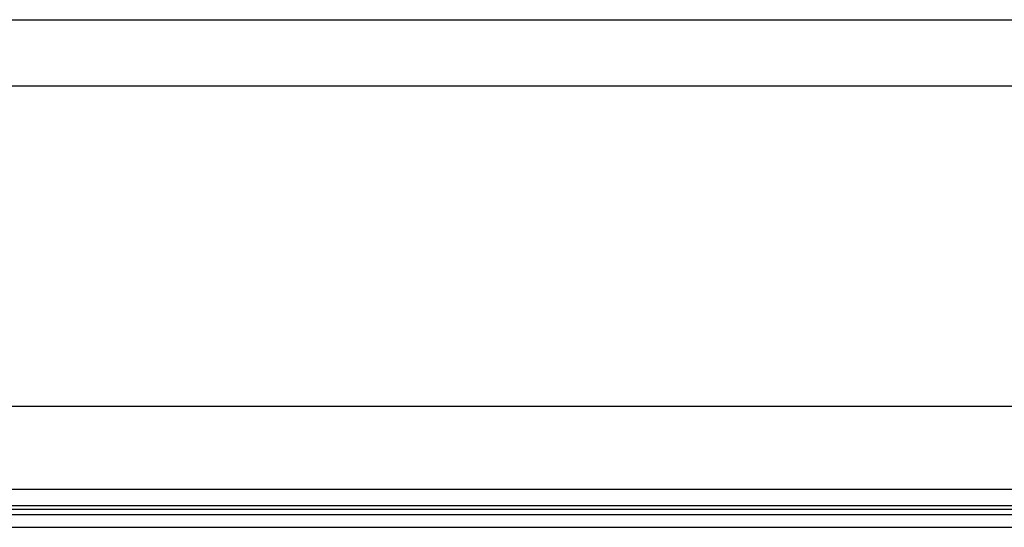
# Model space of a CAD drawing. Header units: millimetres. Extents: x 0 to 1852, y 0 to 1359.
# Tile 37 of 54: x 528 to 546, y 869 to 878. Entities that reach past the tile are written whole.
import ezdxf

# ---------------------------------------------------------------- set-up
doc = ezdxf.new("R2010")
doc.units = ezdxf.units.MM
doc.header["$LTSCALE"] = 65.395
doc.layers.get('0').update_dxf_attribs({"linetype": 'CONTINUOUS'})

msp = doc.modelspace()

# ---------------------------------------------------------------- linework, layer by layer
at = {"color": 3, "linetype": 'Continuous'}
for p, q in [((510.611, 877.867), (560.211, 877.867)), ((510.611, 876.667), (560.211, 876.667)), ((233.411, 870.867), (773.411, 870.867)), ((233.411, 869.367), (773.411, 869.367))]:
    msp.add_line(p, q, dxfattribs=at)
at = {"color": 7, "linetype": 'Continuous'}
for p, q in [((630.492, 869.062), (516.911, 869.062)), ((376.399, 869.002), (630.423, 869.002)), ((569.651, 868.902), (519.651, 868.902)), ((519.651, 868.676), (569.651, 868.676))]:
    msp.add_line(p, q, dxfattribs=at)

doc.saveas('drawing.dxf')
